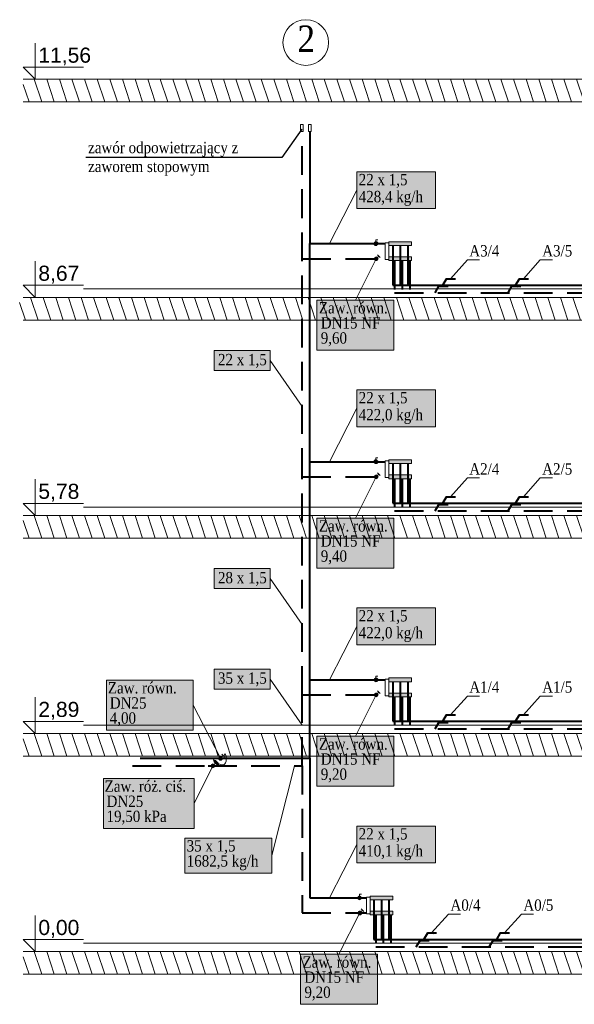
# Model space of a CAD drawing. Header units: millimetres. Extents: x -48 to 74789, y -18557 to 12350.
# Tile 1 of 79: x -48 to 7308, y -698 to 12350. Entities that reach past the tile are written whole.
import ezdxf
from ezdxf import colors
from ezdxf.entities.mleader import LeaderData, LeaderLine
from ezdxf.enums import TextEntityAlignment as Align
from ezdxf.math import Vec2, Vec3

# ---------------------------------------------------------------- set-up
doc = ezdxf.new("R2010")
doc.units = ezdxf.units.MM
doc.linetypes.add('DASHED', pattern=[0.1905, 0.127, -0.0635])
for name, color, linetype, lineweight, true_color in [('IS_Belka powrotna rozdzielacza co', 7, 'Continuous', 15, 0x000000), ('IS_Belka zasilająca rozdzielacza co', 7, 'Continuous', 15, 0x000000), ('IS_Działka (powrotna)', 5, 'Continuous', 40, 0x0000ff), ('IS_Działka (zasilająca)', 1, 'Continuous', 40, 0xff0000), ('IS_Działka (zasilająca)_etykieta1', 7, 'Continuous', 5, 0x000000), ('IS_Działka V (powrotna)', 7, 'Continuous', 5, 0x000000), ('IS_Działka V (zasilająca)', 7, 'Continuous', 5, 0x000000), ('IS_Konstrukcja (Rozwinięcie)', 7, 'Continuous', 0, 0x000000), ('IS_Pion (Rozwinięcie)_etykieta1', 7, 'Continuous', 40, 0x000000), ('IS_Rozcięte połączenie rozwinięcia1', 7, 'Continuous', 5, 0x000000), ('IS_Szafka rozdzielaczowa z zestawem', 7, 'Continuous', 15, 0x000000), ('IS_Zawór (DN_ nastawa) (Rozwinięcie)1', 7, 'Continuous', 5, 0x000000), ('IS_Zawór1', 7, 'Continuous', 5, 0x000000)]:
    doc.layers.add(name, color=color, linetype=linetype, lineweight=lineweight, true_color=true_color)
doc.styles.add('Arial_____', font='arial.ttf')
doc.styles.add('Garamond', font='GARA.TTF')
doc.styles.add('Garamond_____', font='GARA.TTF')

# ---------------------------------------------------------------- blocks, each defined once
blk = doc.blocks.new('16_TypRysunkowyZaworu_SkosnyDekiel_PL_00000000-0000-0000-0000-000000000000_Normal')
at = {"layer": 'IS_Zawór1', "lineweight": 50, "true_color": 0xffffff, "transparency": 33554687}
h = blk.add_hatch(color=7, dxfattribs=at)
edge = h.paths.add_edge_path(flags=0)
edge.add_arc((0, 0), 0.25, 315, 675)
at = {"layer": 'IS_Zawór1', "linetype": 'ByBlock', "lineweight": -2}
blk.add_lwpolyline([(0.18, 0.18), (0.35, 0.35)], dxfattribs=at)
blk.add_polyline3d([(0.18, 0.53, 0), (0.53, 0.18, 0)], dxfattribs=at)
blk.add_circle((0, 0), 0.25, dxfattribs=at)
blk = doc.blocks.new('16_TypRysunkowyZaworu_SkosnyPElipsa_PL_00000000-0000-0000-0000-000000000000_Normal')
at = {"layer": 'IS_Zawór1', "lineweight": 50, "true_color": 0xffffff, "transparency": 33554687}
h = blk.add_hatch(color=7, dxfattribs=at)
edge = h.paths.add_edge_path(flags=0)
edge.add_arc((0, 0), 0.25, 315, 675)
at = {"layer": 'IS_Zawór1', "lineweight": 50, "true_color": 0xffffff, "transparency": 33554687, "extrusion": (0, 0, -1)}
for points in [[(-0.09, 0.8), (-0.35, 0.71), (-0.71, 0.35), (-0.8, 0.09)], [(-0.8, 0.09), (-0.53, 0.18), (-0.18, 0.53), (-0.09, 0.8)]]:
    blk.add_hatch(color=7, dxfattribs=at).paths.add_polyline_path(points)
at = {"layer": 'IS_Zawór1', "linetype": 'ByBlock', "lineweight": -2}
for points in [[(0.09, 0.8), (0.35, 0.71), (0.71, 0.35), (0.8, 0.09)], [(0.8, 0.09), (0.53, 0.18), (0.18, 0.53), (0.09, 0.8)]]:
    blk.add_lwpolyline(points, close=True, dxfattribs=at)
blk.add_lwpolyline([(0.18, 0.18), (0.35, 0.35)], dxfattribs=at)
blk.add_circle((0, 0), 0.25, dxfattribs=at)
blk = doc.blocks.new('16_TypRysunkowyZaworu_Kurek_PL_00000000-0000-0000-0000-000000000000_Normal')
at = {"layer": 'IS_Zawór1', "lineweight": 50, "true_color": 0xffffff, "transparency": 33554687}
h = blk.add_hatch(color=7, dxfattribs=at)
edge = h.paths.add_edge_path(flags=0)
edge.add_arc((0, 0), 0.25, 0, 360)
at = {"layer": 'IS_Zawór1', "linetype": 'ByBlock', "lineweight": -2}
for points in [[(0, 0.5, 0), (0.25, 0.5, 0)], [(0, 0.25, 0), (0, 0.5, 0)]]:
    blk.add_polyline3d(points, dxfattribs=at)
blk.add_circle((0, 0), 0.25, dxfattribs=at)

msp = doc.modelspace()

# ---------------------------------------------------------------- hatches: boundary and pattern name
at = {"layer": 'IS_Belka powrotna rozdzielacza co', "true_color": 0xffffff, "transparency": 33554687, "extrusion": (0, 0, -1)}
for points in [[(-4850, 9407), (-5150, 9407), (-5150, 9357), (-4850, 9357)], [(-4850, 6517), (-5150, 6517), (-5150, 6467), (-4850, 6467)], [(-4850, 3627), (-5150, 3627), (-5150, 3577), (-4850, 3577)], [(-4600, 737), (-4900, 737), (-4900, 687), (-4600, 687)]]:
    msp.add_hatch(color=7, dxfattribs=at).paths.add_polyline_path(points)
at = {"layer": 'IS_Belka zasilająca rozdzielacza co', "true_color": 0xffffff, "transparency": 33554687, "extrusion": (0, 0, -1)}
for points in [[(-4850, 9207), (-5150, 9207), (-5150, 9157), (-4850, 9157)], [(-4850, 6317), (-5150, 6317), (-5150, 6267), (-4850, 6267)], [(-4850, 3427), (-5150, 3427), (-5150, 3377), (-4850, 3377)], [(-4600, 537), (-4900, 537), (-4900, 487), (-4600, 487)]]:
    msp.add_hatch(color=7, dxfattribs=at).paths.add_polyline_path(points)
at = {"layer": 'IS_Działka (powrotna)', "linetype": 'DASHED', "ltscale": 3000}
for points in [[(5633, 8817), (5582, 8834), (5582, 8800)], [(6600, 8817), (6549, 8834), (6549, 8800)], [(5633, 5927), (5582, 5944), (5582, 5910)], [(6600, 5927), (6549, 5944), (6549, 5910)], [(5633, 3037), (5582, 3054), (5582, 3020)], [(6600, 3037), (6549, 3054), (6549, 3020)], [(5383, 147), (5332, 164), (5332, 130)], [(6350, 147), (6299, 164), (6299, 130)]]:
    msp.add_hatch(color=256, dxfattribs=at).paths.add_polyline_path(points)
at = {"layer": 'IS_Działka (zasilająca)', "true_color": 0xff0000, "transparency": 33554687}
for points in [[(5732, 8917), (5682, 8934), (5682, 8900)], [(6700, 8917), (6649, 8934), (6649, 8900)], [(5732, 6027), (5682, 6044), (5682, 6010)], [(6700, 6027), (6649, 6044), (6649, 6010)], [(5732, 3137), (5682, 3154), (5682, 3120)], [(6700, 3137), (6649, 3154), (6649, 3120)], [(5482, 247), (5432, 264), (5432, 230)], [(6450, 247), (6399, 264), (6399, 230)]]:
    msp.add_hatch(color=1, dxfattribs=at).paths.add_polyline_path(points)
at = {"layer": 'IS_Działka (zasilająca)_etykieta1', "lineweight": 50, "true_color": 0xffffff, "transparency": 33554687}
for points in [[(2530, 7701), (3275, 7701), (3275, 7965), (2530, 7965)], [(2530, 4811), (3275, 4811), (3275, 5075), (2530, 5075)], [(2530, 3480), (3275, 3480), (3275, 3744), (2530, 3744)]]:
    msp.add_hatch(color=7, dxfattribs=at).paths.add_polyline_path(points)
at = {"layer": 'IS_Działka V (powrotna)', "lineweight": 50, "true_color": 0xffffff, "transparency": 33554687}
msp.add_hatch(color=7, dxfattribs=at).paths.add_polyline_path([(2142, 1042), (3295, 1042), (3295, 1505), (2142, 1505)])
at = {"layer": 'IS_Działka V (zasilająca)', "lineweight": 50, "true_color": 0xffffff, "transparency": 33554687}
for points in [[(4423, 9846), (5467, 9846), (5467, 10334), (4423, 10334)], [(4423, 6956), (5467, 6956), (5467, 7444), (4423, 7444)], [(4423, 4066), (5467, 4066), (5467, 4554), (4423, 4554)], [(4423, 1176), (5467, 1176), (5467, 1664), (4423, 1664)]]:
    msp.add_hatch(color=7, dxfattribs=at).paths.add_polyline_path(points)
at = {"layer": 'IS_Konstrukcja (Rozwinięcie)', "true_color": 0xc0c0c0, "transparency": 33554687, "extrusion": (0, 0, -1)}
h = msp.add_hatch(dxfattribs=at)
h.set_pattern_fill('ANSI31', color=9, scale=50000, angle=206.6202, style=0)
h.set_pattern_definition([(251.62, (500, 11410), (150650, -50060), [])])
h.paths.add_polyline_path([(0, 11560), (-1000, 11560), (-1000, 11260), (0, 11260)])
h = msp.add_hatch(dxfattribs=at)
h.set_pattern_fill('ANSI31', color=9, scale=50.000001, angle=206.6202, style=0)
h.set_pattern_definition([(251.62016, (52500, 11410), (150.6517, -50.0563), [])])
h.paths.add_polyline_path([(0, 11560), (-47300, 11560), (-47300, 11260), (0, 11260)])
h = msp.add_hatch(dxfattribs=at)
h.set_pattern_fill('ANSI31', color=9, scale=50000, angle=206.6202, style=0)
h.set_pattern_definition([(251.62, (22750, 11410), (150650, -50060), [])])
h.paths.add_polyline_path([(-1000, 11560), (-44500, 11560), (-44500, 11260), (-1000, 11260)])
h = msp.add_hatch(dxfattribs=at)
h.set_pattern_fill('ANSI31', color=9, scale=50.000001, angle=206.6202, style=0)
h.set_pattern_definition([(251.62016, (52547.58, 8520), (150.6517, -50.0563), [])])
h.paths.add_polyline_path([(48, 8670), (-47302, 8670), (-47302, 8370), (48, 8370)])
h = msp.add_hatch(dxfattribs=at)
h.set_pattern_fill('ANSI31', color=9, scale=50000, angle=206.6202, style=0)
h.set_pattern_definition([(251.62, (500, 8520), (150650, -50060), [])])
h.paths.add_polyline_path([(0, 8670), (-1000, 8670), (-1000, 8370), (0, 8370)])
h = msp.add_hatch(dxfattribs=at)
h.set_pattern_fill('ANSI31', color=9, scale=50000, angle=206.6202, style=0)
h.set_pattern_definition([(251.62, (22750, 8520), (150650, -50060), [])])
h.paths.add_polyline_path([(-1000, 8670), (-44500, 8670), (-44500, 8370), (-1000, 8370)])
h = msp.add_hatch(dxfattribs=at)
h.set_pattern_fill('ANSI31', color=9, scale=50000, angle=206.6202, style=0)
h.set_pattern_definition([(251.62, (500, 5630), (150650, -50060), [])])
h.paths.add_polyline_path([(0, 5780), (-1000, 5780), (-1000, 5480), (0, 5480)])
h = msp.add_hatch(dxfattribs=at)
h.set_pattern_fill('ANSI31', color=9, scale=50.000001, angle=206.6202, style=0)
h.set_pattern_definition([(251.62016, (52500, 5630), (150.6517, -50.0563), [])])
h.paths.add_polyline_path([(0, 5780), (-47300, 5780), (-47300, 5480), (0, 5480)])
h = msp.add_hatch(dxfattribs=at)
h.set_pattern_fill('ANSI31', color=9, scale=50000, angle=206.6202, style=0)
h.set_pattern_definition([(251.62, (22750, 5630), (150650, -50060), [])])
h.paths.add_polyline_path([(-1000, 5780), (-44500, 5780), (-44500, 5480), (-1000, 5480)])
h = msp.add_hatch(dxfattribs=at)
h.set_pattern_fill('ANSI31', color=9, scale=50000, angle=206.6202, style=0)
h.set_pattern_definition([(251.62, (500, 2740), (150650, -50060), [])])
h.paths.add_polyline_path([(0, 2890), (-1000, 2890), (-1000, 2590), (0, 2590)])
h = msp.add_hatch(dxfattribs=at)
h.set_pattern_fill('ANSI31', color=9, scale=50.000001, angle=206.6202, style=0)
h.set_pattern_definition([(251.62016, (52500, 2740), (150.6517, -50.0563), [])])
h.paths.add_polyline_path([(0, 2890), (-47300, 2890), (-47300, 2590), (0, 2590)])
h = msp.add_hatch(dxfattribs=at)
h.set_pattern_fill('ANSI31', color=9, scale=50000, angle=206.6202, style=0)
h.set_pattern_definition([(251.62, (22750, 2740), (150650, -50060), [])])
h.paths.add_polyline_path([(-1000, 2890), (-44500, 2890), (-44500, 2590), (-1000, 2590)])
h = msp.add_hatch(dxfattribs=at)
h.set_pattern_fill('ANSI31', color=9, scale=50000, angle=206.6202, style=0)
h.set_pattern_definition([(251.62, (500, -150), (150650, -50060), [])])
h.paths.add_polyline_path([(0, 0), (-1000, 0), (-1000, -300), (0, -300)])
h = msp.add_hatch(dxfattribs=at)
h.set_pattern_fill('ANSI31', color=9, scale=50.000001, angle=206.6202, style=0)
h.set_pattern_definition([(251.62016, (52500, -150), (150.6517, -50.0563), [])])
h.paths.add_polyline_path([(0, 0), (-47300, 0), (-47300, -300), (0, -300)])
h = msp.add_hatch(dxfattribs=at)
h.set_pattern_fill('ANSI31', color=9, scale=50000, angle=206.6202, style=0)
h.set_pattern_definition([(251.62, (22750, -150), (150650, -50060), [])])
h.paths.add_polyline_path([(-1000, 0), (-44500, 0), (-44500, -300), (-1000, -300)])
at = {"layer": 'IS_Zawór (DN_ nastawa) (Rozwinięcie)1', "lineweight": 50, "true_color": 0xffffff, "transparency": 33554687}
for points in [[(3895, 7972), (4914, 7972), (4914, 8635), (3895, 8635)], [(3895, 5082), (4914, 5082), (4914, 5745), (3895, 5745)], [(1106, 2935), (2251, 2935), (2251, 3599), (1106, 3599)], [(3895, 2192), (4914, 2192), (4914, 2855), (3895, 2855)], [(1062, 1632), (2268, 1632), (2268, 2296), (1062, 2296)], [(3678, -698), (4697, -698), (4697, -35), (3678, -35)]]:
    msp.add_hatch(color=7, dxfattribs=at).paths.add_polyline_path(points)

# ---------------------------------------------------------------- linework, layer by layer
at = {"layer": 'IS_Belka powrotna rozdzielacza co'}
for points in [[(4850, 9407), (5150, 9407), (5150, 9357), (4850, 9357)], [(4850, 6517), (5150, 6517), (5150, 6467), (4850, 6467)], [(4850, 3627), (5150, 3627), (5150, 3577), (4850, 3577)], [(4600, 737), (4900, 737), (4900, 687), (4600, 687)]]:
    msp.add_lwpolyline(points, close=True, dxfattribs=at)
at = {"layer": 'IS_Belka zasilająca rozdzielacza co'}
for points in [[(4850, 9207), (5150, 9207), (5150, 9157), (4850, 9157)], [(4850, 6317), (5150, 6317), (5150, 6267), (4850, 6267)], [(4850, 3427), (5150, 3427), (5150, 3377), (4850, 3377)], [(4600, 537), (4900, 537), (4900, 487), (4600, 487)]]:
    msp.add_lwpolyline(points, close=True, dxfattribs=at)
at = {"layer": 'IS_Działka (powrotna)', "linetype": 'DASHED', "ltscale": 3000}
for p, q in [((3700, 6292), (3700, 10869)), ((3700, 9182), (4800, 9182)), ((4925, 9157), (4925, 8732)), ((5025, 9157), (5025, 8732)), ((5125, 9157), (5125, 8732)), ((4925, 8732), (15952, 8732)), ((3700, 3402), (3700, 6292)), ((3700, 6292), (4800, 6292)), ((4925, 6267), (4925, 5842)), ((5025, 6267), (5025, 5842)), ((5125, 6267), (5125, 5842)), ((4925, 5842), (15952, 5842)), ((3700, 2462), (3700, 3402)), ((3700, 3402), (4800, 3402)), ((4925, 3377), (4925, 2952)), ((5025, 3377), (5025, 2952)), ((5125, 3377), (5125, 2952)), ((4925, 2952), (15952, 2952)), ((1450, 2462), (2450, 2462)), ((2450, 2462), (3700, 2462)), ((3700, 2462), (3700, 512)), ((3700, 512), (4550, 512)), ((4675, 487), (4675, 62)), ((4775, 487), (4775, 62)), ((4875, 487), (4875, 62)), ((4675, 62), (7080, 62)), ((7080, 62), (15702, 62))]:
    msp.add_line(p, q, dxfattribs=at)
for points in [[(5462, 8732), (5513, 8817), (5633, 8817)], [(6430, 8732), (6481, 8817), (6600, 8817)], [(5462, 5842), (5513, 5927), (5633, 5927)], [(6430, 5842), (6481, 5927), (6600, 5927)], [(5462, 2952), (5513, 3037), (5633, 3037)], [(6430, 2952), (6481, 3037), (6600, 3037)], [(5212, 62), (5263, 147), (5383, 147)], [(6180, 62), (6231, 147), (6350, 147)]]:
    msp.add_lwpolyline(points, dxfattribs=at)
at = {"layer": 'IS_Działka (powrotna)', "color": 5, "true_color": 0x0000ff, "transparency": 33554687, "invisible_edges": 15}
for points in [[(4236, 9182), (4264, 9210), (4264, 9154)], [(6461, 8732), (6489, 8760), (6489, 8704)], [(3700, 7723), (3672, 7751), (3728, 7751)], [(4236, 6292), (4264, 6320), (4264, 6264)], [(6461, 5842), (6489, 5870), (6489, 5814)], [(3700, 4833), (3672, 4861), (3728, 4861)], [(4236, 3402), (4264, 3430), (4264, 3374)], [(3700, 2918), (3672, 2946), (3728, 2946)], [(6461, 2952), (6489, 2980), (6489, 2924)], [(1936, 2462), (1964, 2490), (1964, 2434)], [(3061, 2462), (3089, 2490), (3089, 2434)], [(5436, 2462), (5464, 2490), (5464, 2434)], [(5950, 1501), (5978, 1473), (5922, 1473)], [(6361, 512), (6389, 540), (6389, 484)]]:
    msp.add_3dface(points, dxfattribs=at)
at = {"layer": 'IS_Działka (zasilająca)'}
for p, q in [((3800, 10869), (3800, 9382)), ((3800, 6492), (3800, 9382)), ((3800, 9382), (4800, 9382)), ((4900, 9357), (4900, 8832)), ((5000, 9357), (5000, 8832)), ((5100, 9357), (5100, 8832)), ((4900, 8832), (15502, 8832)), ((3800, 3602), (3800, 6492)), ((3800, 6492), (4800, 6492)), ((4900, 6467), (4900, 5942)), ((5000, 6467), (5000, 5942)), ((5100, 6467), (5100, 5942)), ((4900, 5942), (15502, 5942)), ((3800, 2562), (3800, 3602)), ((3800, 3602), (4800, 3602)), ((4900, 3577), (4900, 3052)), ((5000, 3577), (5000, 3052)), ((5100, 3577), (5100, 3052)), ((4900, 3052), (15502, 3052)), ((1550, 2562), (2550, 2562)), ((2550, 2562), (3800, 2562)), ((3800, 2562), (3800, 712)), ((3800, 712), (4550, 712)), ((4650, 687), (4650, 162)), ((4750, 687), (4750, 162)), ((4850, 687), (4850, 162)), ((4650, 162), (7180, 162)), ((7180, 162), (15252, 162))]:
    msp.add_line(p, q, dxfattribs=at)
for points in [[(5563, 8832), (5614, 8917), (5732, 8917)], [(6530, 8832), (6581, 8917), (6700, 8917)], [(5563, 5942), (5614, 6027), (5732, 6027)], [(6530, 5942), (6581, 6027), (6700, 6027)], [(5563, 3052), (5614, 3137), (5732, 3137)], [(6530, 3052), (6581, 3137), (6700, 3137)], [(5313, 162), (5364, 247), (5482, 247)], [(6280, 162), (6331, 247), (6450, 247)]]:
    msp.add_lwpolyline(points, dxfattribs=at)
at = {"layer": 'IS_Działka (zasilająca)', "color": 1, "true_color": 0xff0000, "transparency": 33554687, "invisible_edges": 15}
for points in [[(4314, 9382), (4286, 9354), (4286, 9410)], [(6539, 8832), (6511, 8804), (6511, 8860)], [(3800, 7951), (3828, 7923), (3772, 7923)], [(4314, 6492), (4286, 6464), (4286, 6520)], [(6539, 5942), (6511, 5914), (6511, 5970)], [(3800, 5061), (3828, 5033), (3772, 5033)], [(4314, 3602), (4286, 3574), (4286, 3630)], [(3800, 3096), (3828, 3068), (3772, 3068)], [(6539, 3052), (6511, 3024), (6511, 3080)], [(2064, 2562), (2036, 2534), (2036, 2590)], [(3189, 2562), (3161, 2534), (3161, 2590)], [(5564, 2562), (5536, 2534), (5536, 2590)], [(6050, 1623), (6022, 1651), (6078, 1651)], [(6439, 712), (6411, 684), (6411, 740)]]:
    msp.add_3dface(points, dxfattribs=at)
at = {"layer": 'IS_Działka (zasilająca)_etykieta1'}
for p, q in [((3700, 7223), (3275, 7833)), ((3700, 4333), (3275, 4943)), ((3700, 3002), (3275, 3612))]:
    msp.add_line(p, q, dxfattribs=at)
for points in [[(2530, 7701), (3275, 7701), (3275, 7965), (2530, 7965)], [(2530, 4811), (3275, 4811), (3275, 5075), (2530, 5075)], [(2530, 3480), (3275, 3480), (3275, 3744), (2530, 3744)]]:
    msp.add_lwpolyline(points, close=True, dxfattribs=at)
at = {"layer": 'IS_Działka V (powrotna)'}
for p, q in [((2615, 2562), (2251, 3267)), ((2515, 2462), (2268, 1964)), ((3595, 2462), (3295, 1273))]:
    msp.add_line(p, q, dxfattribs=at)
msp.add_lwpolyline([(2142, 1042), (3295, 1042), (3295, 1505), (2142, 1505)], close=True, dxfattribs=at)
at = {"layer": 'IS_Działka V (zasilająca)'}
for p, q in [((4060, 9382), (4423, 10090)), ((4060, 6492), (4423, 7200)), ((4060, 3602), (4423, 4310)), ((4060, 712), (4423, 1420))]:
    msp.add_line(p, q, dxfattribs=at)
for points in [[(4423, 9846), (5467, 9846), (5467, 10334), (4423, 10334)], [(4423, 6956), (5467, 6956), (5467, 7444), (4423, 7444)], [(4423, 4066), (5467, 4066), (5467, 4554), (4423, 4554)], [(4423, 1176), (5467, 1176), (5467, 1664), (4423, 1664)]]:
    msp.add_lwpolyline(points, close=True, dxfattribs=at)
at = {"layer": 'IS_Konstrukcja (Rozwinięcie)'}
for p, q in [((0, 11560), (1000, 11560)), ((1000, 11560), (47300, 11560)), ((0, 11260), (1000, 11260)), ((1000, 11260), (47300, 11260)), ((800, 8782), (1000, 8782)), ((1000, 8782), (47300, 8782)), ((0, 8670), (1000, 8670)), ((1000, 8670), (47300, 8670)), ((0, 8370), (1000, 8370)), ((1000, 8370), (47300, 8370)), ((800, 5892), (1000, 5892)), ((1000, 5892), (47300, 5892)), ((0, 5780), (1000, 5780)), ((1000, 5780), (47300, 5780)), ((0, 5480), (1000, 5480)), ((1000, 5480), (47300, 5480)), ((800, 3002), (1000, 3002)), ((1000, 3002), (47300, 3002)), ((0, 2890), (1000, 2890)), ((1000, 2890), (47300, 2890)), ((0, 2590), (1000, 2590)), ((1000, 2590), (47300, 2590)), ((0, 0), (1000, 0)), ((800, 112), (1000, 112)), ((1000, 112), (47300, 112)), ((1000, 0), (47300, 0)), ((0, -300), (1000, -300)), ((1000, -300), (47300, -300))]:
    msp.add_line(p, q, dxfattribs=at)
for points in [[(800, 11720), (0, 11720), (160, 11560), (160, 12040)], [(800, 8830), (0, 8830), (160, 8670), (160, 9150)], [(800, 5940), (0, 5940), (160, 5780), (160, 6260)], [(800, 3050), (0, 3050), (160, 2890), (160, 3370)], [(800, 160), (0, 160), (160, 0), (160, 480)]]:
    msp.add_lwpolyline(points, dxfattribs=at)
at = {"layer": 'IS_Pion (Rozwinięcie)_etykieta1', "lineweight": 0}
msp.add_circle((3747, 12047), 303, dxfattribs=at)
at = {"layer": 'IS_Rozcięte połączenie rozwinięcia1'}
for p, q in [((5665, 8917), (5890, 9167)), ((5890, 9167), (6049, 9167)), ((6632, 8917), (6857, 9167)), ((6857, 9167), (7017, 9167)), ((5665, 6027), (5890, 6277)), ((5890, 6277), (6049, 6277)), ((6632, 6027), (6857, 6277)), ((6857, 6277), (7017, 6277)), ((5665, 3137), (5890, 3387)), ((5890, 3387), (6049, 3387)), ((6632, 3137), (6857, 3387)), ((6857, 3387), (7017, 3387)), ((5415, 247), (5640, 497)), ((5640, 497), (5799, 497)), ((6382, 247), (6607, 497)), ((6607, 497), (6767, 497))]:
    msp.add_line(p, q, dxfattribs=at)
at = {"layer": 'IS_Szafka rozdzielaczowa z zestawem', "color": 18, "lineweight": 5, "true_color": 0x000000, "transparency": 33554687}
for points in [[(4800, 9392), (4850, 9392), (4850, 9172), (4800, 9172)], [(4800, 6502), (4850, 6502), (4850, 6282), (4800, 6282)], [(4800, 3612), (4850, 3612), (4850, 3392), (4800, 3392)], [(4550, 722), (4600, 722), (4600, 502), (4550, 502)]]:
    msp.add_lwpolyline(points, close=True, dxfattribs=at)
at = {"layer": 'IS_Zawór (DN_ nastawa) (Rozwinięcie)1'}
for p, q in [((4680, 9182), (4404, 8635)), ((4680, 6292), (4404, 5745)), ((4680, 3402), (4404, 2855)), ((4463, 512), (4187, -35))]:
    msp.add_line(p, q, dxfattribs=at)
for points in [[(3895, 7972), (4914, 7972), (4914, 8635), (3895, 8635)], [(3895, 5082), (4914, 5082), (4914, 5745), (3895, 5745)], [(1106, 2935), (2251, 2935), (2251, 3599), (1106, 3599)], [(3895, 2192), (4914, 2192), (4914, 2855), (3895, 2855)], [(1062, 1632), (2268, 1632), (2268, 2296), (1062, 2296)], [(3678, -698), (4697, -698), (4697, -35), (3678, -35)]]:
    msp.add_lwpolyline(points, close=True, dxfattribs=at)
at = {"layer": 'IS_Zawór1'}
for points in [[(3676, 10963), (3712, 10963), (3712, 10869), (3676, 10869)], [(3782, 10963), (3818, 10963), (3818, 10869), (3782, 10869)]]:
    msp.add_lwpolyline(points, close=True, dxfattribs=at)
msp.add_open_spline([(2590, 2491), (2763, 2391), (2665, 2762), (2665, 2562)], degree=3, dxfattribs=at)

# ---------------------------------------------------------------- block references
at = {"layer": 'IS_Zawór1', "xscale": 100, "yscale": 100, "zscale": 100}
for name, p in [('16_TypRysunkowyZaworu_Kurek_PL_00000000-0000-0000-0000-000000000000_Normal', (4677, 9382)), ('16_TypRysunkowyZaworu_SkosnyDekiel_PL_00000000-0000-0000-0000-000000000000_Normal', (4680, 9182)), ('16_TypRysunkowyZaworu_Kurek_PL_00000000-0000-0000-0000-000000000000_Normal', (4677, 6492)), ('16_TypRysunkowyZaworu_SkosnyDekiel_PL_00000000-0000-0000-0000-000000000000_Normal', (4680, 6292)), ('16_TypRysunkowyZaworu_Kurek_PL_00000000-0000-0000-0000-000000000000_Normal', (4677, 3602)), ('16_TypRysunkowyZaworu_SkosnyDekiel_PL_00000000-0000-0000-0000-000000000000_Normal', (4680, 3402)), ('16_TypRysunkowyZaworu_SkosnyDekiel_PL_00000000-0000-0000-0000-000000000000_Normal', (2615, 2562)), ('16_TypRysunkowyZaworu_SkosnyPElipsa_PL_00000000-0000-0000-0000-000000000000_Normal', (2515, 2462)), ('16_TypRysunkowyZaworu_Kurek_PL_00000000-0000-0000-0000-000000000000_Normal', (4460, 712)), ('16_TypRysunkowyZaworu_SkosnyDekiel_PL_00000000-0000-0000-0000-000000000000_Normal', (4463, 512))]:
    msp.add_blockref(name, p, dxfattribs=at)

# ---------------------------------------------------------------- texts
at = {"layer": 'IS_Działka V (powrotna)', "color": 5, "true_color": 0x0000ff, "transparency": 33554687, "style": 'Garamond_____'}
for s, p in [('22 x 1,5', (2906, 7726)), ('28 x 1,5', (2906, 4836)), ('35 x 1,5', (2906, 3505))]:
    msp.add_text(s, height=150, dxfattribs=at).set_placement(p, align=Align.BOTTOM_CENTER)
for s, p in [('35 x 1,5', (2167, 1477)), ('1682,5 kg/h', (2167, 1277))]:
    msp.add_text(s, height=150, dxfattribs=at).set_placement(p, align=Align.TOP_LEFT)
at = {"layer": 'IS_Działka V (zasilająca)', "color": 1, "true_color": 0xff0000, "transparency": 33554687, "style": 'Garamond_____'}
for s, p in [('22 x 1,5', (4448, 10306)), ('428,4 kg/h', (4448, 10081)), ('22 x 1,5', (4448, 7416)), ('422,0 kg/h', (4448, 7191)), ('22 x 1,5', (4448, 4526)), ('422,0 kg/h', (4448, 4301)), ('22 x 1,5', (4448, 1636)), ('410,1 kg/h', (4448, 1411))]:
    msp.add_text(s, height=150, dxfattribs=at).set_placement(p, align=Align.TOP_LEFT)
at = {"layer": 'IS_Konstrukcja (Rozwinięcie)', "color": 18, "true_color": 0x000000, "transparency": 33554687, "style": 'Arial_____'}
for s, p in [('11,56', (200, 11720)), ('8,67', (200, 8830)), ('5,78', (200, 5940)), ('2,89', (200, 3050)), ('0,00', (200, 160))]:
    msp.add_text(s, height=200, dxfattribs=at).set_placement(p, align=Align.BOTTOM_LEFT)
at = {"layer": 'IS_Pion (Rozwinięcie)_etykieta1', "lineweight": 0, "style": 'Garamond_____'}
msp.add_text('2', height=350, dxfattribs=at).set_placement((3753, 12273), align=Align.TOP_CENTER)
at = {"layer": 'IS_Rozcięte połączenie rozwinięcia1', "style": 'Garamond_____'}
for s, p in [('A3/4', (5915, 9167)), ('A3/5', (6882, 9167)), ('A2/4', (5915, 6277)), ('A2/5', (6882, 6277)), ('A1/4', (5915, 3387)), ('A1/5', (6882, 3387)), ('A0/4', (5665, 497)), ('A0/5', (6632, 497))]:
    msp.add_text(s, height=150, dxfattribs=at).set_placement(p, align=Align.BOTTOM_LEFT)
at = {"layer": 'IS_Zawór (DN_ nastawa) (Rozwinięcie)1', "style": 'Garamond_____'}
for s, p in [('Zaw. równ.', (3920, 8607)), ('DN15 NF', (3945, 8407)), ('9,60', (3945, 8207)), ('Zaw. równ.', (3920, 5717)), ('DN15 NF', (3945, 5517)), ('9,40', (3945, 5317)), ('Zaw. równ.', (1122, 3571)), ('DN25', (1147, 3371)), ('4,00', (1147, 3171)), ('Zaw. równ.', (3920, 2827)), ('DN15 NF', (3945, 2627)), ('9,20', (3945, 2427)), ('Zaw. róż. ciś.', (1079, 2268)), ('DN25', (1104, 2068)), ('19,50 kPa', (1104, 1868)), ('Zaw. równ.', (3703, -63)), ('DN15 NF', (3728, -263)), ('9,20', (3728, -463))]:
    msp.add_text(s, height=150, dxfattribs=at).set_placement(p, align=Align.TOP_LEFT)

# ---------------------------------------------------------------- leaders
at = {"layer": 'IS_Zawór (DN_ nastawa) (Rozwinięcie)1'}
ml = msp.add_multileader_mtext('Standard', dxfattribs=at)
ml.set_content('zawór odpowietrzający z zaworem stopowym', color=256, style='Garamond')
ml.set_leader_properties()
ml.build(insert=Vec2(0, 0))
ml.multileader.update_dxf_attribs({"text_left_attachment_type": 6, "text_right_attachment_type": 6, "dogleg_length": 0.36, "arrow_head_size": 0.18})
ctx = ml.context
ctx.base_point, ctx.char_height, ctx.arrow_head_size, ctx.landing_gap_size, ctx.plane_origin = Vec3(860, 10522), 150, 0.18, 0.09, Vec3(-53756, 2729)
ctx.left_attachment, ctx.right_attachment = 6, 6
notes = []
notes.append((ctx, [(0, (1, 1, 0), (3431, 10522), (-1, 0), 546, [(0, [(3694, 10899)], 0, [])])]))
ctx.mtext.insert, ctx.mtext.width = Vec3(860, 10731), 2034.64
for ctx, leaders in notes:
    for number, flags, end, landing, length, lines in leaders:
        leader = LeaderData()
        leader.index, (leader.has_last_leader_line, leader.has_dogleg_vector, leader.attachment_direction) = number, flags
        leader.last_leader_point, leader.dogleg_vector, leader.dogleg_length = Vec3(end), Vec3(landing), length
        for number, points, colour, breaks in lines:
            line = LeaderLine()
            line.index, line.vertices, line.color, line.breaks = number, Vec3.list(points), colors.encode_raw_color(colour), breaks
            leader.lines.append(line)
        ctx.leaders.append(leader)

doc.saveas('drawing.dxf')
